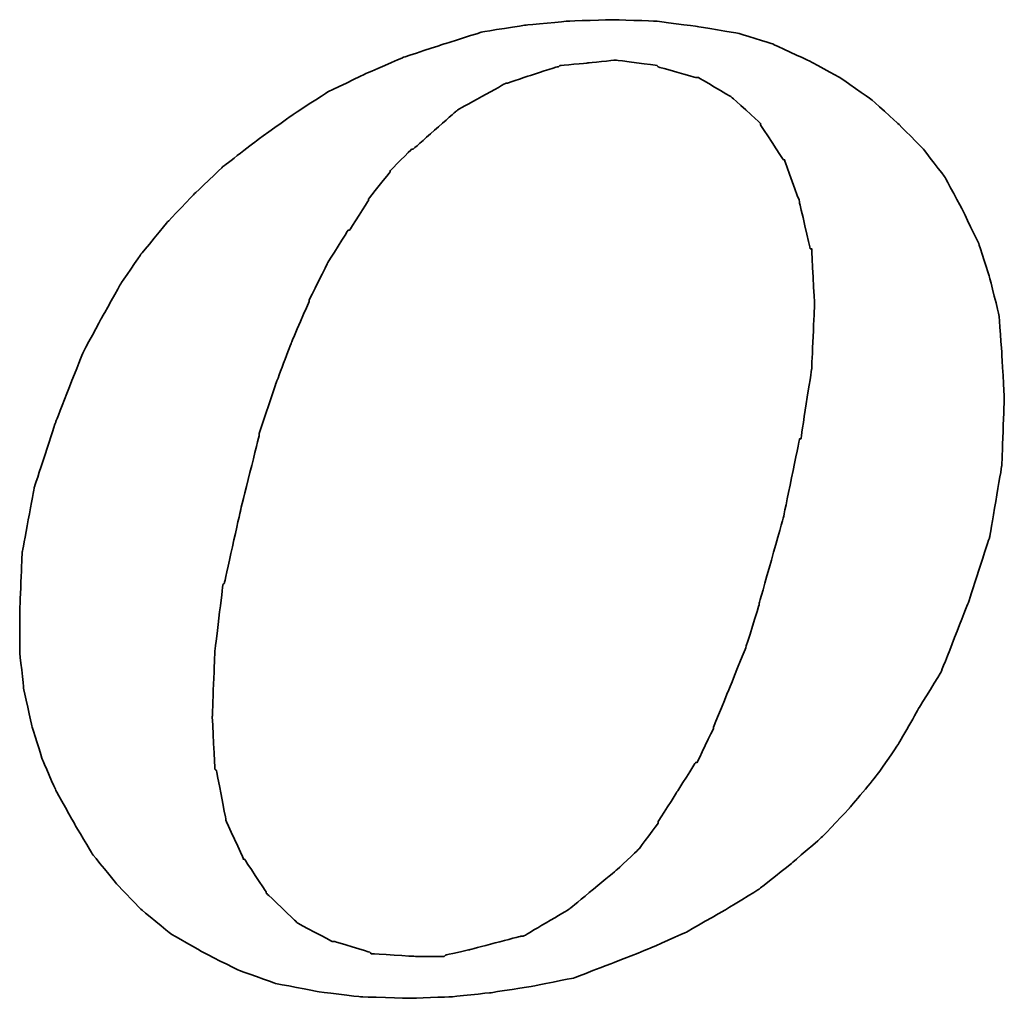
# Model space of a CAD drawing. Header units: millimetres. Extents: x 40 to 336, y 365 to 480.
# Tile 46 of 54: x 279.76 to 282.16, y 401.75 to 404.13. Entities that reach past the tile are written whole.
import ezdxf

# ---------------------------------------------------------------- set-up
doc = ezdxf.new("R2010")
doc.units = ezdxf.units.MM
doc.layers.add('DIM', color=4, linetype='Continuous')
doc.layers.add('layer 1', color=7, linetype='Continuous')

# ---------------------------------------------------------------- blocks, each defined once
blk = doc.blocks.new('TBI MOTION logo(完整正式版)')
at = {"layer": 'layer 1', "color": 22, "lineweight": 35}
for points, knots in [([(35.79625, -6.98375), (35.79625, -6.98375), (36.23125, -7.43875), (36.23125, -7.43875), (36.23125, -7.43875), (36.23125, -7.43875), (36.75625, -7.87125), (36.75625, -7.87125), (36.75625, -7.87125), (36.75625, -7.87125), (37.33125, -8.20375), (37.33125, -8.20375), (37.33125, -8.20375), (37.33125, -8.20375), (37.95625, -8.51875), (37.95625, -8.51875), (37.95625, -8.51875), (37.95625, -8.51875), (38.62625, -8.75875), (38.62625, -8.75875), (38.62625, -8.75875), (38.62625, -8.75875), (39.37125, -8.90375), (39.37125, -8.90375), (39.37125, -8.90375), (39.37125, -8.90375), (40.14125, -8.99875), (40.14125, -8.99875), (40.14125, -8.99875), (40.14125, -8.99875), (41.02625, -9.02375), (41.02625, -9.02375), (41.02625, -9.02375), (41.02625, -9.02375), (41.74625, -8.99875), (41.74625, -8.99875), (41.74625, -8.99875), (41.74625, -8.99875), (42.46625, -8.92375), (42.46625, -8.92375), (42.46625, -8.92375), (42.46625, -8.92375), (43.21125, -8.80625), (43.21125, -8.80625), (43.21125, -8.80625), (43.21125, -8.80625), (43.93125, -8.66375), (43.93125, -8.66375), (43.93125, -8.66375), (43.93125, -8.66375), (44.62625, -8.39875), (44.62625, -8.39875), (44.62625, -8.39875), (44.62625, -8.39875), (45.29625, -8.13375), (45.29625, -8.13375), (45.29625, -8.13375), (45.29625, -8.13375), (45.94625, -7.84375), (45.94625, -7.84375), (45.94625, -7.84375), (45.94625, -7.84375), (46.61625, -7.46375), (46.61625, -7.46375), (46.61625, -7.46375), (46.61625, -7.46375), (47.24125, -7.07875), (47.24125, -7.07875), (47.24125, -7.07875), (47.24125, -7.07875), (47.81625, -6.62375), (47.81625, -6.62375), (47.81625, -6.62375), (47.81625, -6.62375), (48.36875, -6.14375), (48.36875, -6.14375), (48.36875, -6.14375), (48.36875, -6.14375), (48.84625, -5.64125), (48.84625, -5.64125), (48.84625, -5.64125), (48.84625, -5.64125), (49.32625, -5.06375), (49.32625, -5.06375), (49.32625, -5.06375), (49.32625, -5.06375), (49.71125, -4.51374), (49.71125, -4.51374), (49.71125, -4.51374), (49.71125, -4.51374), (50.09625, -3.83874), (50.09625, -3.83874), (50.09625, -3.83874), (50.09625, -3.83874), (50.48125, -3.21374), (50.48125, -3.21374), (50.48125, -3.21374), (50.48125, -3.21374), (50.96125, -1.99125), (50.96125, -1.99125), (50.96125, -1.99125), (50.96125, -1.99125), (51.34375, -0.81875), (51.34375, -0.81875), (51.34375, -0.81875), (51.34375, -0.81875), (51.56125, 0.45624), (51.56125, 0.45624), (51.56125, 0.45624), (51.56125, 0.45624), (51.60625, 1.67624), (51.60625, 1.67624), (51.60625, 1.67624), (51.60625, 1.67624), (51.56125, 2.44625), (51.56125, 2.44625), (51.56125, 2.44625), (51.56125, 2.44625), (51.51125, 3.14125), (51.51125, 3.14125), (51.51125, 3.14125), (51.51125, 3.14125), (51.34375, 3.81125), (51.34375, 3.81125), (51.34375, 3.81125), (51.34375, 3.81125), (51.15125, 4.41125), (51.15125, 4.41125), (51.15125, 4.41125), (51.15125, 4.41125), (50.86125, 5.01125), (50.86125, 5.01125), (50.86125, 5.01125), (50.86125, 5.01125), (50.55125, 5.58875), (50.55125, 5.58875), (50.55125, 5.58875), (50.55125, 5.58875), (50.16625, 6.09125), (50.16625, 6.09125), (50.16625, 6.09125), (50.16625, 6.09125), (49.71125, 6.54875), (49.71125, 6.54875), (49.71125, 6.54875), (49.71125, 6.54875), (49.23125, 6.98125), (49.23125, 6.98125), (49.23125, 6.98125), (49.23125, 6.98125), (48.67875, 7.36625), (48.67875, 7.36625), (48.67875, 7.36625), (48.67875, 7.36625), (48.10375, 7.67625), (48.10375, 7.67625), (48.10375, 7.67625), (48.10375, 7.67625), (47.48125, 7.96375), (47.48125, 7.96375), (47.48125, 7.96375), (47.48125, 7.96375), (46.85625, 8.15625), (46.85625, 8.15625), (46.85625, 8.15625), (46.85625, 8.15625), (46.13625, 8.27624), (46.13625, 8.27624), (46.13625, 8.27624), (46.13625, 8.27624), (45.39125, 8.37125), (45.39125, 8.37125), (45.39125, 8.37125), (45.39125, 8.37125), (44.62625, 8.39624), (44.62625, 8.39624), (44.62625, 8.39624), (44.62625, 8.39624), (43.83625, 8.37125), (43.83625, 8.37125), (43.83625, 8.37125), (43.83625, 8.37125), (43.09125, 8.30125), (43.09125, 8.30125), (43.09125, 8.30125), (43.09125, 8.30125), (42.32125, 8.18125), (42.32125, 8.18125), (42.32125, 8.18125), (42.32125, 8.18125), (41.62875, 7.96375), (41.62875, 7.96375), (41.62875, 7.96375), (41.62875, 7.96375), (40.90625, 7.72625), (40.90625, 7.72625), (40.90625, 7.72625), (40.90625, 7.72625), (40.23624, 7.43625), (40.23624, 7.43625), (40.23624, 7.43625), (40.23624, 7.43625), (39.54124, 7.10125), (39.54124, 7.10125), (39.54124, 7.10125), (39.54124, 7.10125), (38.91625, 6.69125), (38.91625, 6.69125), (38.91625, 6.69125), (38.91625, 6.69125), (38.31625, 6.26125), (38.31625, 6.26125), (38.31625, 6.26125), (38.31625, 6.26125), (37.69125, 5.78125), (37.69125, 5.78125), (37.69125, 5.78125), (37.69125, 5.78125), (37.18625, 5.30125), (37.18625, 5.30125), (37.18625, 5.30125), (37.18625, 5.30125), (36.70625, 4.79624), (36.70625, 4.79624), (36.70625, 4.79624), (36.70625, 4.79624), (36.23125, 4.22125), (36.23125, 4.22125), (36.23125, 4.22125), (36.23125, 4.22125), (35.87124, 3.69375), (35.87124, 3.69375), (35.87124, 3.69375), (35.87124, 3.69375), (35.53125, 3.09125), (35.53125, 3.09125), (35.53125, 3.09125), (35.53125, 3.09125), (35.19875, 2.47125), (35.19875, 2.47125), (35.19875, 2.47125), (35.19875, 2.47125), (34.71625, 1.24625), (34.71625, 1.24625), (34.71625, 1.24625), (34.71625, 1.24625), (34.33125, 0.06874), (34.33125, 0.06874), (34.33125, 0.06874), (34.33125, 0.06874), (34.11625, -1.07875), (34.11625, -1.07875), (34.11625, -1.07875), (34.11625, -1.07875), (34.07125, -2.15875), (34.07125, -2.15875), (34.07125, -2.15875), (34.07125, -2.15875), (34.07125, -2.85375), (34.07125, -2.85375), (34.07125, -2.85375), (34.07125, -2.85375), (34.14125, -3.50375), (34.14125, -3.50375), (34.14125, -3.50375), (34.14125, -3.50375), (34.28625, -4.17375), (34.28625, -4.17375), (34.28625, -4.17375), (34.28625, -4.17375), (34.47625, -4.77624), (34.47625, -4.77624), (34.47625, -4.77624), (34.47625, -4.77624), (34.71625, -5.32625), (34.71625, -5.32625), (34.71625, -5.32625), (34.71625, -5.32625), (35.05375, -5.92875), (35.05375, -5.92875), (35.05375, -5.92875), (35.05375, -5.92875), (35.36375, -6.45375), (35.36375, -6.45375), (35.36375, -6.45375), (35.36375, -6.45375), (35.79625, -6.98375), (35.79625, -6.98375)], [0, 0, 0, 0, 0.01388889, 0.01388889, 0.01388889, 0.0138889, 0.02777778, 0.02777778, 0.02777778, 0.02777779, 0.04166667, 0.04166667, 0.04166667, 0.04166668, 0.05555556, 0.05555556, 0.05555556, 0.05555557, 0.06944444, 0.06944444, 0.06944444, 0.06944445, 0.08333333, 0.08333333, 0.08333333, 0.08333334, 0.09722222, 0.09722222, 0.09722222, 0.09722223, 0.11111111, 0.11111111, 0.11111111, 0.11111112, 0.125, 0.125, 0.125, 0.12500001, 0.13888889, 0.13888889, 0.13888889, 0.1388889, 0.15277778, 0.15277778, 0.15277778, 0.15277779, 0.16666667, 0.16666667, 0.16666667, 0.16666668, 0.18055556, 0.18055556, 0.18055556, 0.18055557, 0.19444444, 0.19444444, 0.19444444, 0.19444445, 0.20833333, 0.20833333, 0.20833333, 0.20833334, 0.22222222, 0.22222222, 0.22222222, 0.22222223, 0.23611111, 0.23611111, 0.23611111, 0.23611112, 0.25, 0.25, 0.25, 0.25000001, 0.26388889, 0.26388889, 0.26388889, 0.2638889, 0.27777778, 0.27777778, 0.27777778, 0.27777779, 0.29166667, 0.29166667, 0.29166667, 0.29166668, 0.30555556, 0.30555556, 0.30555556, 0.30555557, 0.31944444, 0.31944444, 0.31944444, 0.31944445, 0.33333333, 0.33333333, 0.33333333, 0.33333334, 0.34722222, 0.34722222, 0.34722222, 0.34722223, 0.36111111, 0.36111111, 0.36111111, 0.36111112, 0.375, 0.375, 0.375, 0.37500001, 0.38888889, 0.38888889, 0.38888889, 0.3888889, 0.40277778, 0.40277778, 0.40277778, 0.40277779, 0.41666667, 0.41666667, 0.41666667, 0.41666668, 0.43055556, 0.43055556, 0.43055556, 0.43055557, 0.44444444, 0.44444444, 0.44444444, 0.44444445, 0.45833333, 0.45833333, 0.45833333, 0.45833334, 0.47222222, 0.47222222, 0.47222222, 0.47222223, 0.48611111, 0.48611111, 0.48611111, 0.48611112, 0.5, 0.5, 0.5, 0.50000001, 0.51388889, 0.51388889, 0.51388889, 0.5138889, 0.52777778, 0.52777778, 0.52777778, 0.52777779, 0.54166667, 0.54166667, 0.54166667, 0.54166668, 0.55555556, 0.55555556, 0.55555556, 0.55555557, 0.56944444, 0.56944444, 0.56944444, 0.56944445, 0.58333333, 0.58333333, 0.58333333, 0.58333334, 0.59722222, 0.59722222, 0.59722222, 0.59722223, 0.61111111, 0.61111111, 0.61111111, 0.61111112, 0.625, 0.625, 0.625, 0.62500001, 0.63888889, 0.63888889, 0.63888889, 0.6388889, 0.65277778, 0.65277778, 0.65277778, 0.65277779, 0.66666667, 0.66666667, 0.66666667, 0.66666668, 0.68055556, 0.68055556, 0.68055556, 0.68055557, 0.69444444, 0.69444444, 0.69444444, 0.69444445, 0.70833333, 0.70833333, 0.70833333, 0.70833334, 0.72222222, 0.72222222, 0.72222222, 0.72222223, 0.73611111, 0.73611111, 0.73611111, 0.73611112, 0.75, 0.75, 0.75, 0.75000001, 0.76388889, 0.76388889, 0.76388889, 0.7638889, 0.77777778, 0.77777778, 0.77777778, 0.77777779, 0.79166667, 0.79166667, 0.79166667, 0.79166668, 0.80555556, 0.80555556, 0.80555556, 0.80555557, 0.81944444, 0.81944444, 0.81944444, 0.81944445, 0.83333333, 0.83333333, 0.83333333, 0.83333334, 0.84722222, 0.84722222, 0.84722222, 0.84722223, 0.86111111, 0.86111111, 0.86111111, 0.86111112, 0.875, 0.875, 0.875, 0.87500001, 0.88888889, 0.88888889, 0.88888889, 0.8888889, 0.90277778, 0.90277778, 0.90277778, 0.90277779, 0.91666667, 0.91666667, 0.91666667, 0.91666668, 0.93055556, 0.93055556, 0.93055556, 0.93055557, 0.94444444, 0.94444444, 0.94444444, 0.94444445, 0.95833333, 0.95833333, 0.95833333, 0.95833334, 0.97222222, 0.97222222, 0.97222222, 0.97222223, 0.98611111, 0.98611111, 0.98611111, 0.98611112, 1, 1, 1, 1]), ([(38.33875, 1.03124), (38.33875, 1.03124), (38.62625, 1.89625), (38.62625, 1.89625), (38.62625, 1.89625), (38.62625, 1.89625), (38.91625, 2.66375), (38.91625, 2.66375), (38.91625, 2.66375), (38.91625, 2.66375), (39.22625, 3.38125), (39.22625, 3.38125), (39.22625, 3.38125), (39.22625, 3.38125), (39.22625, 3.40624), (39.22625, 3.40624), (39.22625, 3.40624), (39.22625, 3.40624), (39.56124, 4.07624), (39.56124, 4.07624), (39.56124, 4.07624), (39.56124, 4.07624), (39.92125, 4.65125), (39.92125, 4.65125), (39.92125, 4.65125), (39.92125, 4.65125), (39.94625, 4.65125), (39.94625, 4.65125), (39.94625, 4.65125), (39.94625, 4.65125), (40.28125, 5.17875), (40.28125, 5.17875), (40.28125, 5.17875), (40.28125, 5.17875), (40.28125, 5.20375), (40.28125, 5.20375), (40.28125, 5.20375), (40.28125, 5.20375), (40.66875, 5.68625), (40.66875, 5.68625), (40.66875, 5.68625), (40.66875, 5.68625), (40.66875, 5.70625), (40.66875, 5.70625), (40.66875, 5.70625), (40.66875, 5.70625), (41.05124, 6.09125), (41.05124, 6.09125), (41.05124, 6.09125), (41.05124, 6.09125), (41.07625, 6.09125), (41.07625, 6.09125), (41.07625, 6.09125), (41.07625, 6.09125), (41.84125, 6.76625), (41.84125, 6.76625), (41.84125, 6.76625), (41.84125, 6.76625), (41.86625, 6.78625), (41.86625, 6.78625), (41.86625, 6.78625), (41.86625, 6.78625), (42.73125, 7.26624), (42.73125, 7.26624), (42.73125, 7.26624), (42.73125, 7.26624), (42.75625, 7.26624), (42.75625, 7.26624), (42.75625, 7.26624), (42.75625, 7.26624), (43.18625, 7.41125), (43.18625, 7.41125), (43.18625, 7.41125), (43.18625, 7.41125), (43.64125, 7.55625), (43.64125, 7.55625), (43.64125, 7.55625), (43.64125, 7.55625), (43.66625, 7.55625), (43.66625, 7.55625), (43.66625, 7.55625), (43.66625, 7.55625), (43.69125, 7.58124), (43.69125, 7.58124), (43.69125, 7.58124), (43.69125, 7.58124), (44.19125, 7.62625), (44.19125, 7.62625), (44.19125, 7.62625), (44.19125, 7.62625), (44.67125, 7.67625), (44.67125, 7.67625), (44.67125, 7.67625), (44.67125, 7.67625), (44.69625, 7.67625), (44.69625, 7.67625), (44.69625, 7.67625), (44.69625, 7.67625), (45.41875, 7.58124), (45.41875, 7.58124), (45.41875, 7.58124), (45.41875, 7.58124), (45.44125, 7.55625), (45.44125, 7.55625), (45.44125, 7.55625), (45.44125, 7.55625), (46.11125, 7.36625), (46.11125, 7.36625), (46.11125, 7.36625), (46.11125, 7.36625), (46.13625, 7.36625), (46.13625, 7.36625), (46.13625, 7.36625), (46.13625, 7.36625), (46.15875, 7.36625), (46.15875, 7.36625), (46.15875, 7.36625), (46.15875, 7.36625), (46.73625, 7.02624), (46.73625, 7.02624), (46.73625, 7.02624), (46.73625, 7.02624), (46.76125, 7.00624), (46.76125, 7.00624), (46.76125, 7.00624), (46.76125, 7.00624), (47.24125, 6.57124), (47.24125, 6.57124), (47.24125, 6.57124), (47.24125, 6.57124), (47.26625, 6.54875), (47.26625, 6.54875), (47.26625, 6.54875), (47.26625, 6.54875), (47.26625, 6.52375), (47.26625, 6.52375), (47.26625, 6.52375), (47.26625, 6.52375), (47.67375, 5.89875), (47.67375, 5.89875), (47.67375, 5.89875), (47.67375, 5.89875), (47.69625, 5.89875), (47.69625, 5.89875), (47.69625, 5.89875), (47.69625, 5.89875), (47.69625, 5.87625), (47.69625, 5.87625), (47.69625, 5.87625), (47.69625, 5.87625), (47.96125, 5.15625), (47.96125, 5.15625), (47.96125, 5.15625), (47.96125, 5.15625), (47.96125, 5.13125), (47.96125, 5.13125), (47.96125, 5.13125), (47.96125, 5.13125), (48.15125, 4.31875), (48.15125, 4.31875), (48.15125, 4.31875), (48.15125, 4.31875), (48.17625, 4.31875), (48.17625, 4.31875), (48.17625, 4.31875), (48.17625, 4.31875), (48.17625, 4.29125), (48.17625, 4.29125), (48.17625, 4.29125), (48.17625, 4.29125), (48.22625, 3.33125), (48.22625, 3.33125), (48.22625, 3.33125), (48.22625, 3.33125), (48.22625, 3.30875), (48.22625, 3.30875), (48.22625, 3.30875), (48.22625, 3.30875), (48.17625, 2.20624), (48.17625, 2.20624), (48.17625, 2.20624), (48.17625, 2.20624), (48.17625, 2.18124), (48.17625, 2.18124), (48.17625, 2.18124), (48.17625, 2.18124), (47.98375, 0.93624), (47.98375, 0.93624), (47.98375, 0.93624), (47.98375, 0.93624), (47.96125, 0.93624), (47.96125, 0.93624), (47.96125, 0.93624), (47.96125, 0.93624), (47.67375, -0.45874), (47.67375, -0.45874), (47.67375, -0.45874), (47.67375, -0.45874), (47.24125, -1.99125), (47.24125, -1.99125), (47.24125, -1.99125), (47.24125, -1.99125), (47.24125, -2.01874), (47.24125, -2.01874), (47.24125, -2.01874), (47.24125, -2.01874), (47.00125, -2.78375), (47.00125, -2.78375), (47.00125, -2.78375), (47.00125, -2.78375), (46.71125, -3.50375), (46.71125, -3.50375), (46.71125, -3.50375), (46.71125, -3.50375), (46.42625, -4.19875), (46.42625, -4.19875), (46.42625, -4.19875), (46.42625, -4.19875), (46.42625, -4.22375), (46.42625, -4.22375), (46.42625, -4.22375), (46.42625, -4.22375), (46.13625, -4.82374), (46.13625, -4.82374), (46.13625, -4.82374), (46.13625, -4.82374), (46.11125, -4.82374), (46.11125, -4.82374), (46.11125, -4.82374), (46.11125, -4.82374), (45.77625, -5.35125), (45.77625, -5.35125), (45.77625, -5.35125), (45.77625, -5.35125), (45.44125, -5.87875), (45.44125, -5.87875), (45.44125, -5.87875), (45.44125, -5.87875), (45.44125, -5.90375), (45.44125, -5.90375), (45.44125, -5.90375), (45.44125, -5.90375), (45.10625, -6.35875), (45.10625, -6.35875), (45.10625, -6.35875), (45.10625, -6.35875), (45.08125, -6.38375), (45.08125, -6.38375), (45.08125, -6.38375), (45.08125, -6.38375), (44.69625, -6.74375), (44.69625, -6.74375), (44.69625, -6.74375), (44.69625, -6.74375), (43.88375, -7.41625), (43.88375, -7.41625), (43.88375, -7.41625), (43.88375, -7.41625), (43.85625, -7.43875), (43.85625, -7.43875), (43.85625, -7.43875), (43.85625, -7.43875), (43.04125, -7.91875), (43.04125, -7.91875), (43.04125, -7.91875), (43.04125, -7.91875), (43.01625, -7.91875), (43.01625, -7.91875), (43.01625, -7.91875), (43.01625, -7.91875), (42.99625, -7.91875), (42.99625, -7.91875), (42.99625, -7.91875), (42.99625, -7.91875), (42.08125, -8.15875), (42.08125, -8.15875), (42.08125, -8.15875), (42.08125, -8.15875), (41.65125, -8.25625), (41.65125, -8.25625), (41.65125, -8.25625), (41.65125, -8.25625), (41.62875, -8.27875), (41.62875, -8.27875), (41.62875, -8.27875), (41.62875, -8.27875), (41.60125, -8.27875), (41.60125, -8.27875), (41.60125, -8.27875), (41.60125, -8.27875), (41.12125, -8.27875), (41.12125, -8.27875), (41.12125, -8.27875), (41.12125, -8.27875), (40.35624, -8.23125), (40.35624, -8.23125), (40.35624, -8.23125), (40.35624, -8.23125), (40.33125, -8.23125), (40.33125, -8.23125), (40.33125, -8.23125), (40.33125, -8.23125), (40.30625, -8.20375), (40.30625, -8.20375), (40.30625, -8.20375), (40.30625, -8.20375), (39.68375, -8.01375), (39.68375, -8.01375), (39.68375, -8.01375), (39.68375, -8.01375), (39.66124, -8.01375), (39.66124, -8.01375), (39.66124, -8.01375), (39.66124, -8.01375), (39.63625, -8.01375), (39.63625, -8.01375), (39.63625, -8.01375), (39.63625, -8.01375), (39.01125, -7.67875), (39.01125, -7.67875), (39.01125, -7.67875), (39.01125, -7.67875), (38.98875, -7.65375), (38.98875, -7.65375), (38.98875, -7.65375), (38.98875, -7.65375), (38.48625, -7.17375), (38.48625, -7.17375), (38.48625, -7.17375), (38.48625, -7.17375), (38.45875, -7.14875), (38.45875, -7.14875), (38.45875, -7.14875), (38.45875, -7.14875), (38.45875, -7.12875), (38.45875, -7.12875), (38.45875, -7.12875), (38.45875, -7.12875), (38.07625, -6.54875), (38.07625, -6.54875), (38.07625, -6.54875), (38.07625, -6.54875), (38.05125, -6.54875), (38.05125, -6.54875), (38.05125, -6.54875), (38.05125, -6.54875), (38.05125, -6.52875), (38.05125, -6.52875), (38.05125, -6.52875), (38.05125, -6.52875), (37.74125, -5.85375), (37.74125, -5.85375), (37.74125, -5.85375), (37.74125, -5.85375), (37.74125, -5.82875), (37.74125, -5.82875), (37.74125, -5.82875), (37.74125, -5.82875), (37.57375, -4.96875), (37.57375, -4.96875), (37.57375, -4.96875), (37.57375, -4.96875), (37.54625, -4.94375), (37.54625, -4.94375), (37.54625, -4.94375), (37.54625, -4.94375), (37.50125, -4.03375), (37.50125, -4.03375), (37.50125, -4.03375), (37.50125, -4.03375), (37.50125, -4.00875), (37.50125, -4.00875), (37.50125, -4.00875), (37.50125, -4.00875), (37.54625, -2.85375), (37.54625, -2.85375), (37.54625, -2.85375), (37.54625, -2.85375), (37.69125, -1.65875), (37.69125, -1.65875), (37.69125, -1.65875), (37.69125, -1.65875), (37.71624, -1.63375), (37.71624, -1.63375), (37.71624, -1.63375), (37.71624, -1.63375), (38.00375, -0.33875), (38.00375, -0.33875), (38.00375, -0.33875), (38.00375, -0.33875), (38.33875, 1.00624), (38.33875, 1.00624), (38.33875, 1.00624), (38.33875, 1.00624), (38.33875, 1.03124), (38.33875, 1.03124)], [0, 0, 0, 0, 0.01010101, 0.01010101, 0.01010101, 0.01010102, 0.02020202, 0.02020202, 0.02020202, 0.02020203, 0.03030303, 0.03030303, 0.03030303, 0.03030304, 0.04040404, 0.04040404, 0.04040404, 0.04040405, 0.05050505, 0.05050505, 0.05050505, 0.05050506, 0.06060606, 0.06060606, 0.06060606, 0.06060607, 0.07070707, 0.07070707, 0.07070707, 0.07070708, 0.08080808, 0.08080808, 0.08080808, 0.08080809, 0.09090909, 0.09090909, 0.09090909, 0.0909091, 0.1010101, 0.1010101, 0.1010101, 0.10101011, 0.11111111, 0.11111111, 0.11111111, 0.11111112, 0.12121212, 0.12121212, 0.12121212, 0.12121213, 0.13131313, 0.13131313, 0.13131313, 0.13131314, 0.14141414, 0.14141414, 0.14141414, 0.14141415, 0.15151515, 0.15151515, 0.15151515, 0.15151516, 0.16161616, 0.16161616, 0.16161616, 0.16161617, 0.17171717, 0.17171717, 0.17171717, 0.17171718, 0.18181818, 0.18181818, 0.18181818, 0.18181819, 0.19191919, 0.19191919, 0.19191919, 0.1919192, 0.2020202, 0.2020202, 0.2020202, 0.20202021, 0.21212121, 0.21212121, 0.21212121, 0.21212122, 0.22222222, 0.22222222, 0.22222222, 0.22222223, 0.23232323, 0.23232323, 0.23232323, 0.23232324, 0.24242424, 0.24242424, 0.24242424, 0.24242425, 0.25252525, 0.25252525, 0.25252525, 0.25252526, 0.26262626, 0.26262626, 0.26262626, 0.26262627, 0.27272727, 0.27272727, 0.27272727, 0.27272728, 0.28282828, 0.28282828, 0.28282828, 0.28282829, 0.29292929, 0.29292929, 0.29292929, 0.2929293, 0.3030303, 0.3030303, 0.3030303, 0.30303031, 0.31313131, 0.31313131, 0.31313131, 0.31313132, 0.32323232, 0.32323232, 0.32323232, 0.32323233, 0.33333333, 0.33333333, 0.33333333, 0.33333334, 0.34343434, 0.34343434, 0.34343434, 0.34343435, 0.35353535, 0.35353535, 0.35353535, 0.35353536, 0.36363636, 0.36363636, 0.36363636, 0.36363637, 0.37373737, 0.37373737, 0.37373737, 0.37373738, 0.38383838, 0.38383838, 0.38383838, 0.38383839, 0.39393939, 0.39393939, 0.39393939, 0.3939394, 0.4040404, 0.4040404, 0.4040404, 0.40404041, 0.41414141, 0.41414141, 0.41414141, 0.41414142, 0.42424242, 0.42424242, 0.42424242, 0.42424243, 0.43434343, 0.43434343, 0.43434343, 0.43434344, 0.44444444, 0.44444444, 0.44444444, 0.44444445, 0.45454545, 0.45454545, 0.45454545, 0.45454546, 0.46464646, 0.46464646, 0.46464646, 0.46464647, 0.47474747, 0.47474747, 0.47474747, 0.47474748, 0.48484848, 0.48484848, 0.48484848, 0.48484849, 0.49494949, 0.49494949, 0.49494949, 0.4949495, 0.50505051, 0.50505051, 0.50505051, 0.50505052, 0.51515152, 0.51515152, 0.51515152, 0.51515153, 0.52525253, 0.52525253, 0.52525253, 0.52525254, 0.53535354, 0.53535354, 0.53535354, 0.53535355, 0.54545455, 0.54545455, 0.54545455, 0.54545456, 0.55555556, 0.55555556, 0.55555556, 0.55555557, 0.56565657, 0.56565657, 0.56565657, 0.56565658, 0.57575758, 0.57575758, 0.57575758, 0.57575759, 0.58585859, 0.58585859, 0.58585859, 0.5858586, 0.5959596, 0.5959596, 0.5959596, 0.59595961, 0.60606061, 0.60606061, 0.60606061, 0.60606062, 0.61616162, 0.61616162, 0.61616162, 0.61616163, 0.62626263, 0.62626263, 0.62626263, 0.62626264, 0.63636364, 0.63636364, 0.63636364, 0.63636365, 0.64646465, 0.64646465, 0.64646465, 0.64646466, 0.65656566, 0.65656566, 0.65656566, 0.65656567, 0.66666667, 0.66666667, 0.66666667, 0.66666668, 0.67676768, 0.67676768, 0.67676768, 0.67676769, 0.68686869, 0.68686869, 0.68686869, 0.6868687, 0.6969697, 0.6969697, 0.6969697, 0.69696971, 0.70707071, 0.70707071, 0.70707071, 0.70707072, 0.71717172, 0.71717172, 0.71717172, 0.71717173, 0.72727273, 0.72727273, 0.72727273, 0.72727274, 0.73737374, 0.73737374, 0.73737374, 0.73737375, 0.74747475, 0.74747475, 0.74747475, 0.74747476, 0.75757576, 0.75757576, 0.75757576, 0.75757577, 0.76767677, 0.76767677, 0.76767677, 0.76767678, 0.77777778, 0.77777778, 0.77777778, 0.77777779, 0.78787879, 0.78787879, 0.78787879, 0.7878788, 0.7979798, 0.7979798, 0.7979798, 0.79797981, 0.80808081, 0.80808081, 0.80808081, 0.80808082, 0.81818182, 0.81818182, 0.81818182, 0.81818183, 0.82828283, 0.82828283, 0.82828283, 0.82828284, 0.83838384, 0.83838384, 0.83838384, 0.83838385, 0.84848485, 0.84848485, 0.84848485, 0.84848486, 0.85858586, 0.85858586, 0.85858586, 0.85858587, 0.86868687, 0.86868687, 0.86868687, 0.86868688, 0.87878788, 0.87878788, 0.87878788, 0.87878789, 0.88888889, 0.88888889, 0.88888889, 0.8888889, 0.8989899, 0.8989899, 0.8989899, 0.89898991, 0.90909091, 0.90909091, 0.90909091, 0.90909092, 0.91919192, 0.91919192, 0.91919192, 0.91919193, 0.92929293, 0.92929293, 0.92929293, 0.92929294, 0.93939394, 0.93939394, 0.93939394, 0.93939395, 0.94949495, 0.94949495, 0.94949495, 0.94949496, 0.95959596, 0.95959596, 0.95959596, 0.95959597, 0.96969697, 0.96969697, 0.96969697, 0.96969698, 0.97979798, 0.97979798, 0.97979798, 0.97979799, 0.98989899, 0.98989899, 0.98989899, 0.989899, 1, 1, 1, 1])]:
    blk.add_open_spline(points, degree=3, knots=knots, dxfattribs=at)

msp = doc.modelspace()

# ---------------------------------------------------------------- block references
at = {"layer": 'DIM', "color": 7, "xscale": 0.1368257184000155, "yscale": 0.1368257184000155, "zscale": 0.1368257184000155}
msp.add_blockref('TBI MOTION logo(完整正式版)', (275.0976, 402.9803), dxfattribs=at)

doc.saveas('drawing.dxf')
